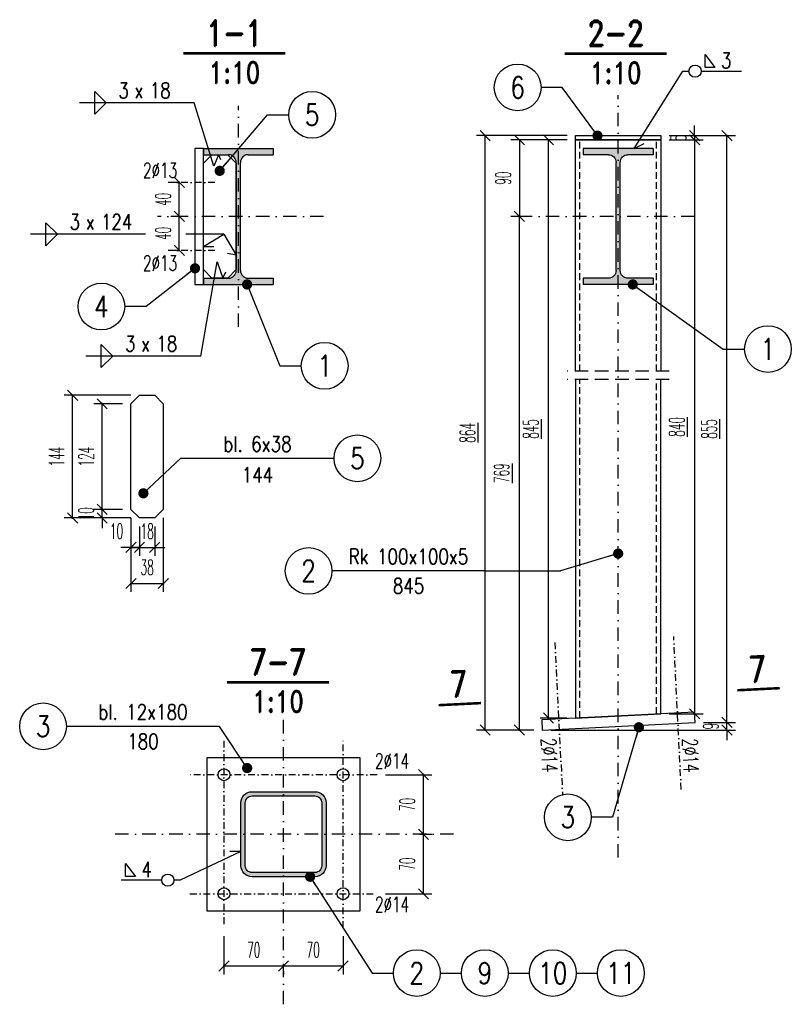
# Model space of a CAD drawing. Header units: millimetres. Extents: x -228255 to 14536, y -140109 to 119945.
# Tile 55 of 123: x -183271 to -182364, y 62804 to 63962. Entities that reach past the tile are written whole.
import ezdxf
from ezdxf.enums import TextEntityAlignment as Align

# ---------------------------------------------------------------- set-up
doc = ezdxf.new("R2010")
doc.units = ezdxf.units.MM
doc.header["$LTSCALE"] = 2.5
for name, pattern in [('DASHDOT', [25.4, 12.7, -6.35, 0, -6.35]), ('DASHDOT2', [12.7, 6.35, -3.175, 0, -3.175]), ('DASHED', [19.05, 12.7, -6.35]), ('DASHED2', [9.525, 6.35, -3.175])]:
    doc.linetypes.add(name, pattern=pattern)
for name, color, linetype in [('Gruba', 6, 'Continuous'), ('Opisy_stal', 7, 'Continuous'), ('Osie', 134, 'DASHDOT'), ('Osie_laczniki', 157, 'DASHDOT2'), ('Przerywana', 5, 'DASHED'), ('stal', 4, 'Continuous'), ('Stal_nw', 181, 'DASHED2'), ('Stal_przekroj', 1, 'Continuous'), ('Tekst', 31, 'Continuous'), ('Wymiary', 86, 'Continuous')]:
    doc.layers.add(name, color=color, linetype=linetype)
doc.styles.get("Standard").update_dxf_attribs({"font": 'romans.shx', "width": 0.65})
doc.styles.add('style1', font='romand.shx', dxfattribs={"width": 0.8})
doc.styles.add('style3', font='romans.shx', dxfattribs={"width": 0.5})
doc.dimstyles.new('Skala_10', dxfattribs={"dimtxt": 18, "dimasz": 12, "dimexe": 10, "dimexo": 10, "dimgap": 10, "dimtad": 1, "dimdec": 0, "dimdsep": 46, "dimtxsty": 'style3', "dimblk": 'OBLIQUE', "dimcen": 0, "dimdle": 1, "dimclrd": 256, "dimclre": 256, "dimclrt": 31, "dimadec": 1, "dimazin": 0, "dimtfac": 1, "dimtdec": 0, "dimtix": 1, "dimtmove": 2, "dimatfit": 0, "dimldrblk": 'DOT', "dimfxl": 1, "dimtolj": 1, "dimtzin": 0, "dimlwd": -1, "dimlwe": -1, "dimarcsym": 0})
doc.dimstyles.new('Skala_10$7', dxfattribs={"dimscale": 0, "dimtxt": 18, "dimasz": 12, "dimexe": 10, "dimexo": 15, "dimgap": 5, "dimtad": 1, "dimdec": 0, "dimrnd": 0.5, "dimzin": 9, "dimdsep": 46, "dimtxsty": 'Standard', "dimblk1": 'OBLIQUE', "dimblk2": 'OBLIQUE', "dimsah": 1, "dimcen": 10, "dimdle": 10, "dimclrt": 31, "dimadec": 0, "dimazin": 0, "dimtfac": 1, "dimtdec": 0, "dimtmove": 2, "dimatfit": 3, "dimldrblk": 'DOT', "dimfxl": 1, "dimtolj": 1, "dimtzin": 9, "dimarcsym": 0})

# ---------------------------------------------------------------- blocks, each defined once
blk = doc.blocks.new('I160PE')
for p, q in [((-41, 160), (41, 160)), ((-41, 160), (-41, 152.6)), ((-41, 152.6), (-11.5, 152.6)), ((11.5, 152.6), (41, 152.6)), ((41, 160), (41, 152.6)), ((-2.5, 16.4), (-2.5, 143.6)), ((2.5, 16.4), (2.5, 143.6)), ((-41, 7.4), (-11.5, 7.4)), ((-41, 7.4), (-41, 0)), ((-41, 0), (41, 0)), ((11.5, 7.4), (41, 7.4)), ((41, 7.4), (41, 0))]:
    blk.add_line(p, q)
for centre, start, end in [((-11.5, 143.6), 0, 90), ((11.5, 143.6), 90, 180), ((-11.5, 16.4), 270, 0), ((11.5, 16.4), 180, 270)]:
    blk.add_arc(centre, 9, start, end)
blk = doc.blocks.new('Pach_obwod_prawa')
at = {"color": 7}
for p, q in [((26.2368, 4.32), (26.2368, 19.44)), ((26.2368, 19.44), (37.7568, 4.32)), ((0, 0), (7.2, 0)), ((21.6, 0), (69.12, 0)), ((37.7568, 4.32), (26.2368, 4.32))]:
    blk.add_line(p, q, dxfattribs=at)
blk.add_circle((14.4, 0), 7.2, dxfattribs=at)
at = {"color": 31, "width": 0.8}
blk.add_attdef('A', (44.9568, 3.6), '', height=18, dxfattribs=at)
blk = doc.blocks.new('_Oblique')
at = {"color": 0, "linetype": 'ByBlock', "lineweight": -2}
blk.add_line((-0.5, -0.5), (0.5, 0.5), dxfattribs=at)
blk = doc.blocks.new('Elem_lewy')
at = {"color": 7}
blk.add_line((0, 0), (-25, 0), dxfattribs=at)
blk.add_circle((-52.5, 0), 27.5, dxfattribs=at)
at = {"color": 31, "width": 0.8}
blk.add_attdef('22', text='', height=25, dxfattribs=at).set_placement((-52.5, 0), align=Align.MIDDLE)
blk = doc.blocks.new('Elem_prawy')
at = {"color": 7}
blk.add_line((0, 0), (25, 0), dxfattribs=at)
blk.add_circle((52.5, 0), 27.5, dxfattribs=at)
at = {"color": 31, "width": 0.8}
blk.add_attdef('22', text='', height=25, dxfattribs=at).set_placement((52.5, 0), align=Align.MIDDLE)
blk = doc.blocks.new('*D934')
at = {"layer": 'Defpoints', "color": 0, "ltscale": 0.5, "transparency": 16777216}
for p in [(-182476.7, 63135.4), (-182439.2, 63135.4), (-182656.5, 63126.4)]:
    blk.add_point(p, dxfattribs=at)
at = {"layer": 'Wymiary', "ltscale": 0.5, "transparency": 16777216}
for p, q in [((-182439.2, 63135.4), (-182439.2, 63147.4)), ((-182466.7, 63135.4), (-182429.2, 63135.4)), ((-182439.2, 63126.4), (-182439.2, 63135.4)), ((-182646.5, 63126.4), (-182429.2, 63126.4)), ((-182439.2, 63126.4), (-182439.2, 63114.4))]:
    blk.add_line(p, q, dxfattribs=at)
at = {"layer": 'Wymiary', "ltscale": 0.5, "transparency": 16777216, "xscale": 12, "yscale": 12, "zscale": 12}
for p, rotation in [((-182439.2, 63135.4), 270), ((-182439.2, 63126.4), 90)]:
    blk.add_blockref('_Oblique', p, dxfattribs=dict(at, rotation=rotation))
at = {"layer": 'Wymiary', "color": 31, "ltscale": 0.5, "transparency": 16777216, "insert": (-182458.2, 63130.9), "char_height": 18, "attachment_point": 5, "rotation": 90, "style": 'style3'}
blk.add_mtext('\\A1;9', dxfattribs=at)
blk = doc.blocks.new('_Dot')
at = {"color": 0, "linetype": 'ByBlock', "lineweight": -2}
blk.add_line((-0.5, 0), (-1, 0), dxfattribs=at)
at = {"color": 0, "linetype": 'ByBlock', "const_width": 0.5}
blk.add_lwpolyline([(-0.25, 0, 1), (0.25, 0, 1)], format="xyb", close=True, dxfattribs=at)
blk = doc.blocks.new('*D935')
at = {"layer": 'Defpoints', "color": 0, "ltscale": 0.5, "transparency": 16777216}
for p in [(-182517.2, 63825.4), (-182439.2, 63825.4), (-182476.7, 63135.4)]:
    blk.add_point(p, dxfattribs=at)
at = {"layer": 'Wymiary', "ltscale": 0.5, "transparency": 16777216}
for p, q in [((-182507.2, 63825.4), (-182429.2, 63825.4)), ((-182439.2, 63134.4), (-182439.2, 63826.4)), ((-182466.7, 63135.4), (-182429.2, 63135.4))]:
    blk.add_line(p, q, dxfattribs=at)
at = {"layer": 'Wymiary', "ltscale": 0.5, "transparency": 16777216, "xscale": 12, "yscale": 12, "zscale": 12}
for p, rotation in [((-182439.2, 63825.4), 90), ((-182439.2, 63135.4), 270)]:
    blk.add_blockref('_Oblique', p, dxfattribs=dict(at, rotation=rotation))
at = {"layer": 'Wymiary', "color": 31, "ltscale": 0.5, "transparency": 16777216, "insert": (-182460, 63480.4), "char_height": 18, "attachment_point": 5, "rotation": 90, "style": 'style3'}
blk.add_mtext('\\A1;\\L855', dxfattribs=at)
blk = doc.blocks.new('*D936')
at = {"layer": 'Defpoints', "color": 0, "ltscale": 0.5, "transparency": 16777216}
for p in [(-182517.2, 63820.4), (-182517.2, 63145.4), (-182477.3, 63145.4)]:
    blk.add_point(p, dxfattribs=at)
at = {"layer": 'Wymiary', "ltscale": 0.5, "transparency": 16777216}
for p, q in [((-182507.2, 63820.4), (-182467.3, 63820.4)), ((-182477.3, 63821.4), (-182477.3, 63144.4)), ((-182507.2, 63145.4), (-182467.3, 63145.4))]:
    blk.add_line(p, q, dxfattribs=at)
at = {"layer": 'Wymiary', "ltscale": 0.5, "transparency": 16777216, "xscale": 12, "yscale": 12, "zscale": 12}
for p, rotation in [((-182477.3, 63820.4), 90), ((-182477.3, 63145.4), 270)]:
    blk.add_blockref('_Oblique', p, dxfattribs=dict(at, rotation=rotation))
at = {"layer": 'Wymiary', "color": 31, "ltscale": 0.5, "transparency": 16777216, "insert": (-182498.1, 63482.9), "char_height": 18, "attachment_point": 5, "rotation": 90, "style": 'style3'}
blk.add_mtext('\\A1;\\L840', dxfattribs=at)
blk = doc.blocks.new('*D937')
at = {"layer": 'Defpoints', "color": 0, "ltscale": 0.5, "transparency": 16777216}
for p in [(-182517.2, 63825.4), (-182517.2, 63820.4), (-182477.3, 63820.4)]:
    blk.add_point(p, dxfattribs=at)
at = {"layer": 'Wymiary', "ltscale": 0.5, "transparency": 16777216}
for p, q in [((-182477.3, 63825.4), (-182477.3, 63837.4)), ((-182507.2, 63825.4), (-182467.3, 63825.4)), ((-182477.3, 63825.4), (-182477.3, 63820.4)), ((-182507.2, 63820.4), (-182467.3, 63820.4)), ((-182477.3, 63820.4), (-182477.3, 63808.4))]:
    blk.add_line(p, q, dxfattribs=at)
at = {"layer": 'Wymiary', "ltscale": 0.5, "transparency": 16777216, "xscale": 12, "yscale": 12, "zscale": 12}
for p, rotation in [((-182477.3, 63825.4), 270), ((-182477.3, 63820.4), 90)]:
    blk.add_blockref('_Oblique', p, dxfattribs=dict(at, rotation=rotation))
at = {"layer": 'Wymiary', "color": 31, "ltscale": 0.5, "transparency": 16777216, "insert": (-182496.3, 63822.9), "char_height": 18, "attachment_point": 5, "rotation": 90, "style": 'style3'}
blk.add_mtext('\\A1;5', dxfattribs=at)
blk = doc.blocks.new('*D938')
at = {"layer": 'Defpoints', "color": 0, "ltscale": 0.5, "transparency": 16777216}
for p in [(-182810.4, 63003.8), (-182796.2, 63003.8), (-182850.8, 62933.8)]:
    blk.add_point(p, dxfattribs=at)
at = {"layer": 'Wymiary', "ltscale": 0.5, "transparency": 16777216}
for p, q in [((-182800.4, 63003.8), (-182786.2, 63003.8)), ((-182796.2, 62932.8), (-182796.2, 63004.8)), ((-182840.8, 62933.8), (-182786.2, 62933.8))]:
    blk.add_line(p, q, dxfattribs=at)
at = {"layer": 'Wymiary', "ltscale": 0.5, "transparency": 16777216, "xscale": 12, "yscale": 12, "zscale": 12}
for p, rotation in [((-182796.2, 63003.8), 90), ((-182796.2, 62933.8), 270)]:
    blk.add_blockref('_Oblique', p, dxfattribs=dict(at, rotation=rotation))
at = {"layer": 'Wymiary', "color": 31, "ltscale": 0.5, "transparency": 16777216, "insert": (-182815.2, 62968.8), "char_height": 18, "attachment_point": 5, "rotation": 90, "style": 'style3'}
blk.add_mtext('\\A1;70', dxfattribs=at)
blk = doc.blocks.new('*D939')
at = {"layer": 'Defpoints', "color": 0, "ltscale": 0.5, "transparency": 16777216}
for p in [(-182850.8, 63073.8), (-182796.2, 63073.8), (-182810.4, 63003.8)]:
    blk.add_point(p, dxfattribs=at)
at = {"layer": 'Wymiary', "ltscale": 0.5, "transparency": 16777216}
for p, q in [((-182840.8, 63073.8), (-182786.2, 63073.8)), ((-182796.2, 63002.8), (-182796.2, 63074.8)), ((-182800.4, 63003.8), (-182786.2, 63003.8))]:
    blk.add_line(p, q, dxfattribs=at)
at = {"layer": 'Wymiary', "ltscale": 0.5, "transparency": 16777216, "xscale": 12, "yscale": 12, "zscale": 12}
for p, rotation in [((-182796.2, 63073.8), 90), ((-182796.2, 63003.8), 270)]:
    blk.add_blockref('_Oblique', p, dxfattribs=dict(at, rotation=rotation))
at = {"layer": 'Wymiary', "color": 31, "ltscale": 0.5, "transparency": 16777216, "insert": (-182815.2, 63038.8), "char_height": 18, "attachment_point": 5, "rotation": 90, "style": 'style3'}
blk.add_mtext('\\A1;70', dxfattribs=at)
blk = doc.blocks.new('*D940')
at = {"layer": 'Defpoints', "color": 0, "ltscale": 0.5, "transparency": 16777216}
for p in [(-183030.8, 62893.8), (-182960.8, 62852.7), (-182960.8, 62848.9)]:
    blk.add_point(p, dxfattribs=at)
at = {"layer": 'Wymiary', "ltscale": 0.5, "transparency": 16777216}
for p, q in [((-183030.8, 62883.8), (-183030.8, 62838.9)), ((-183031.8, 62848.9), (-182959.8, 62848.9)), ((-182960.8, 62842.7), (-182960.8, 62838.9))]:
    blk.add_line(p, q, dxfattribs=at)
at = {"layer": 'Wymiary', "ltscale": 0.5, "transparency": 16777216, "xscale": 12, "yscale": 12, "zscale": 12, "rotation": 180}
blk.add_blockref('_Oblique', (-183030.8, 62848.9), dxfattribs=at)
at = {"layer": 'Wymiary', "ltscale": 0.5, "transparency": 16777216, "xscale": 12, "yscale": 12, "zscale": 12}
blk.add_blockref('_Oblique', (-182960.8, 62848.9), dxfattribs=at)
at = {"layer": 'Wymiary', "color": 31, "ltscale": 0.5, "transparency": 16777216, "insert": (-182995.8, 62867.9), "char_height": 18, "attachment_point": 5, "style": 'style3'}
blk.add_mtext('\\A1;70', dxfattribs=at)
blk = doc.blocks.new('*D941')
at = {"layer": 'Defpoints', "color": 0, "ltscale": 0.5, "transparency": 16777216}
for p in [(-182890.8, 62893.8), (-182960.8, 62852.7), (-182890.8, 62848.9)]:
    blk.add_point(p, dxfattribs=at)
at = {"layer": 'Wymiary', "ltscale": 0.5, "transparency": 16777216}
for p, q in [((-182890.8, 62883.8), (-182890.8, 62838.9)), ((-182961.8, 62848.9), (-182889.8, 62848.9)), ((-182960.8, 62842.7), (-182960.8, 62838.9))]:
    blk.add_line(p, q, dxfattribs=at)
at = {"layer": 'Wymiary', "ltscale": 0.5, "transparency": 16777216, "xscale": 12, "yscale": 12, "zscale": 12, "rotation": 180}
blk.add_blockref('_Oblique', (-182960.8, 62848.9), dxfattribs=at)
at = {"layer": 'Wymiary', "ltscale": 0.5, "transparency": 16777216, "xscale": 12, "yscale": 12, "zscale": 12}
blk.add_blockref('_Oblique', (-182890.8, 62848.9), dxfattribs=at)
at = {"layer": 'Wymiary', "color": 31, "ltscale": 0.5, "transparency": 16777216, "insert": (-182925.8, 62867.9), "char_height": 18, "attachment_point": 5, "style": 'style3'}
blk.add_mtext('\\A1;70', dxfattribs=at)
blk = doc.blocks.new('Zk100x100x5')
for points in [[(-50, -37), (-50, 37, -0.414214), (-37, 50), (37, 50, -0.414214), (50, 37), (50, -37, -0.414214), (37, -50), (-37, -50, -0.414214), (-50, -37, 0)], [(-45, -37), (-45, 37, -0.414214), (-37, 45), (37, 45, -0.414214), (45, 37), (45, -37, -0.414214), (37, -45), (-37, -45, -0.414214), (-45, -37, -1)]]:
    blk.add_lwpolyline(points, format="xyb")
blk = doc.blocks.new('Pach_obwod_lewa')
at = {"color": 7}
for p, q in [((-64.08, 19.44), (-52.56, 4.32)), ((-64.08, 4.32), (-64.08, 19.44)), ((-21.6, 0), (-69.12, 0)), ((-52.56, 4.32), (-64.08, 4.32)), ((0, 0), (-7.2, 0))]:
    blk.add_line(p, q, dxfattribs=at)
blk.add_circle((-14.4, 0), 7.2, dxfattribs=at)
at = {"color": 31, "width": 0.8}
blk.add_attdef('A', (-45.36, 3.6), '', height=18, dxfattribs=at)
blk = doc.blocks.new('Op_el_lewy')
at = {"color": 7}
blk.add_line((0, 0), (-180, 0), dxfattribs=at)
blk.add_circle((-207.5, 0), 27.5, dxfattribs=at)
at = {"color": 31, "width": 0.8}
for tag, p in [('ZK_120X120X5', (-90, 7.875)), ('1000', (-90, -26.649))]:
    blk.add_attdef(tag, text='', height=18, dxfattribs=at).set_placement(p, align=Align.CENTER)
blk.add_attdef('22', text='', height=25, dxfattribs=at).set_placement((-207.5, 0), align=Align.MIDDLE)
blk = doc.blocks.new('Pach_obustr_lewa')
at = {"color": 7}
for p, q in [((-117, -13.5), (-117, 13.5)), ((-117, 13.5), (-103.5, 0)), ((0, 0), (-135, 0)), ((-117, -13.5), (-103.5, 0))]:
    blk.add_line(p, q, dxfattribs=at)
at = {"color": 31, "width": 0.8}
blk.add_text('x', height=18, dxfattribs=at).set_placement((-70, 5.6))
blk.add_attdef('AA', text='', height=18, dxfattribs=at).set_placement((-76.8, 5.6), align=Align.RIGHT)
blk.add_attdef('LLLL', (-52.3, 5.6), '', height=18, dxfattribs=at)
blk = doc.blocks.new('Op_el_prawy')
at = {"color": 7}
blk.add_line((0, 0), (180, 0), dxfattribs=at)
blk.add_circle((207.5, 0), 27.5, dxfattribs=at)
at = {"color": 31, "width": 0.8}
for tag, p in [('ZK_120X120X5', (90, 7.803)), ('1000', (90, -28.62))]:
    blk.add_attdef(tag, text='', height=18, dxfattribs=at).set_placement(p, align=Align.CENTER)
blk.add_attdef('22', text='', height=25, dxfattribs=at).set_placement((207.5, 0), align=Align.MIDDLE)
blk = doc.blocks.new('*D952')
at = {"layer": 'Defpoints', "color": 0, "ltscale": 0.5, "transparency": 16777216}
for p in [(-183140.2, 63385.8), (-183130.2, 63375.8), (-183130.2, 63341.2)]:
    blk.add_point(p, dxfattribs=at)
at = {"layer": 'Wymiary', "ltscale": 0.5, "transparency": 16777216}
for p, q in [((-183140.2, 63375.8), (-183140.2, 63331.2)), ((-183130.2, 63365.8), (-183130.2, 63331.2)), ((-183140.2, 63341.2), (-183152.2, 63341.2)), ((-183140.2, 63341.2), (-183130.2, 63341.2)), ((-183130.2, 63341.2), (-183118.2, 63341.2))]:
    blk.add_line(p, q, dxfattribs=at)
at = {"layer": 'Wymiary', "ltscale": 0.5, "transparency": 16777216, "xscale": 12, "yscale": 12, "zscale": 12}
blk.add_blockref('_Oblique', (-183140.2, 63341.2), dxfattribs=at)
at = {"layer": 'Wymiary', "ltscale": 0.5, "transparency": 16777216, "xscale": 12, "yscale": 12, "zscale": 12, "rotation": 180}
blk.add_blockref('_Oblique', (-183130.2, 63341.2), dxfattribs=at)
at = {"layer": 'Wymiary', "color": 31, "ltscale": 0.5, "transparency": 16777216, "insert": (-183157.1, 63360.2), "char_height": 18, "attachment_point": 5, "style": 'style3'}
blk.add_mtext('\\A1;10', dxfattribs=at)
blk = doc.blocks.new('*D953')
at = {"layer": 'Defpoints', "color": 0, "ltscale": 0.5, "transparency": 16777216}
for p in [(-183130.2, 63375.8), (-183112.2, 63375.8), (-183112.2, 63341.2)]:
    blk.add_point(p, dxfattribs=at)
at = {"layer": 'Wymiary', "ltscale": 0.5, "transparency": 16777216}
for p, q in [((-183130.2, 63365.8), (-183130.2, 63331.2)), ((-183112.2, 63365.8), (-183112.2, 63331.2)), ((-183130.2, 63341.2), (-183142.2, 63341.2)), ((-183130.2, 63341.2), (-183112.2, 63341.2)), ((-183112.2, 63341.2), (-183100.2, 63341.2))]:
    blk.add_line(p, q, dxfattribs=at)
at = {"layer": 'Wymiary', "ltscale": 0.5, "transparency": 16777216, "xscale": 12, "yscale": 12, "zscale": 12}
blk.add_blockref('_Oblique', (-183130.2, 63341.2), dxfattribs=at)
at = {"layer": 'Wymiary', "ltscale": 0.5, "transparency": 16777216, "xscale": 12, "yscale": 12, "zscale": 12, "rotation": 180}
blk.add_blockref('_Oblique', (-183112.2, 63341.2), dxfattribs=at)
at = {"layer": 'Wymiary', "color": 31, "ltscale": 0.5, "transparency": 16777216, "insert": (-183121.2, 63360.2), "char_height": 18, "attachment_point": 5, "style": 'style3'}
blk.add_mtext('\\A1;18', dxfattribs=at)
blk = doc.blocks.new('*D954')
at = {"layer": 'Defpoints', "color": 0, "ltscale": 0.5, "transparency": 16777216}
for p in [(-183140.2, 63385.8), (-183102.2, 63385.8), (-183102.2, 63298.7)]:
    blk.add_point(p, dxfattribs=at)
at = {"layer": 'Wymiary', "ltscale": 0.5, "transparency": 16777216}
for p, q in [((-183140.2, 63375.8), (-183140.2, 63288.7)), ((-183102.2, 63375.8), (-183102.2, 63288.7)), ((-183141.2, 63298.7), (-183101.2, 63298.7))]:
    blk.add_line(p, q, dxfattribs=at)
at = {"layer": 'Wymiary', "ltscale": 0.5, "transparency": 16777216, "xscale": 12, "yscale": 12, "zscale": 12, "rotation": 180}
blk.add_blockref('_Oblique', (-183140.2, 63298.7), dxfattribs=at)
at = {"layer": 'Wymiary', "ltscale": 0.5, "transparency": 16777216, "xscale": 12, "yscale": 12, "zscale": 12}
blk.add_blockref('_Oblique', (-183102.2, 63298.7), dxfattribs=at)
at = {"layer": 'Wymiary', "color": 31, "ltscale": 0.5, "transparency": 16777216, "insert": (-183121.2, 63317.7), "char_height": 18, "attachment_point": 5, "style": 'style3'}
blk.add_mtext('\\A1;38', dxfattribs=at)
blk = doc.blocks.new('*D955')
at = {"layer": 'Defpoints', "color": 0, "ltscale": 0.5, "transparency": 16777216}
for p in [(-183174, 63385.8), (-183140.2, 63385.8), (-183130.2, 63375.8)]:
    blk.add_point(p, dxfattribs=at)
at = {"layer": 'Wymiary', "ltscale": 0.5, "transparency": 16777216}
for p, q in [((-183174, 63385.8), (-183174, 63397.8)), ((-183150.2, 63385.8), (-183184, 63385.8)), ((-183174, 63375.8), (-183174, 63385.8)), ((-183140.2, 63375.8), (-183184, 63375.8)), ((-183174, 63375.8), (-183174, 63363.8))]:
    blk.add_line(p, q, dxfattribs=at)
at = {"layer": 'Wymiary', "ltscale": 0.5, "transparency": 16777216, "xscale": 12, "yscale": 12, "zscale": 12}
for p, rotation in [((-183174, 63385.8), 270), ((-183174, 63375.8), 90)]:
    blk.add_blockref('_Oblique', p, dxfattribs=dict(at, rotation=rotation))
at = {"layer": 'Wymiary', "color": 31, "ltscale": 0.5, "transparency": 16777216, "insert": (-183193, 63380.8), "char_height": 18, "attachment_point": 5, "rotation": 90, "style": 'style3'}
blk.add_mtext('\\A1;10', dxfattribs=at)
blk = doc.blocks.new('*D956')
at = {"layer": 'Defpoints', "color": 0, "ltscale": 0.5, "transparency": 16777216}
for p in [(-183174, 63510), (-183140.2, 63510), (-183140.2, 63385.8)]:
    blk.add_point(p, dxfattribs=at)
at = {"layer": 'Wymiary', "ltscale": 0.5, "transparency": 16777216}
for p, q in [((-183150.2, 63510), (-183184, 63510)), ((-183174, 63384.8), (-183174, 63511)), ((-183150.2, 63385.8), (-183184, 63385.8))]:
    blk.add_line(p, q, dxfattribs=at)
at = {"layer": 'Wymiary', "ltscale": 0.5, "transparency": 16777216, "xscale": 12, "yscale": 12, "zscale": 12}
for p, rotation in [((-183174, 63510), 90), ((-183174, 63385.8), 270)]:
    blk.add_blockref('_Oblique', p, dxfattribs=dict(at, rotation=rotation))
at = {"layer": 'Wymiary', "color": 31, "ltscale": 0.5, "transparency": 16777216, "insert": (-183193, 63447.9), "char_height": 18, "attachment_point": 5, "rotation": 90, "style": 'style3'}
blk.add_mtext('\\A1;124', dxfattribs=at)
blk = doc.blocks.new('*D957')
at = {"layer": 'Defpoints', "color": 0, "ltscale": 0.5, "transparency": 16777216}
for p in [(-183208.8, 63520), (-183130.2, 63520), (-183130.2, 63375.8)]:
    blk.add_point(p, dxfattribs=at)
at = {"layer": 'Wymiary', "ltscale": 0.5, "transparency": 16777216}
for p, q in [((-183140.2, 63520), (-183218.8, 63520)), ((-183208.8, 63374.8), (-183208.8, 63521)), ((-183140.2, 63375.8), (-183218.8, 63375.8))]:
    blk.add_line(p, q, dxfattribs=at)
at = {"layer": 'Wymiary', "ltscale": 0.5, "transparency": 16777216, "xscale": 12, "yscale": 12, "zscale": 12}
for p, rotation in [((-183208.8, 63520), 90), ((-183208.8, 63375.8), 270)]:
    blk.add_blockref('_Oblique', p, dxfattribs=dict(at, rotation=rotation))
at = {"layer": 'Wymiary', "color": 31, "ltscale": 0.5, "transparency": 16777216, "insert": (-183227.8, 63447.9), "char_height": 18, "attachment_point": 5, "rotation": 90, "style": 'style3'}
blk.add_mtext('\\A1;144', dxfattribs=at)
blk = doc.blocks.new('*D996')
at = {"layer": 'Defpoints', "color": 0, "ltscale": 0.5, "transparency": 16777216}
for p in [(-183083.4, 63730.4), (-183075, 63730.4), (-183075, 63690.4)]:
    blk.add_point(p, dxfattribs=at)
at = {"layer": 'Wymiary', "ltscale": 0.5, "transparency": 16777216}
for p, q in [((-183085, 63730.4), (-183093.4, 63730.4)), ((-183083.4, 63689.4), (-183083.4, 63731.4)), ((-183085, 63690.4), (-183093.4, 63690.4))]:
    blk.add_line(p, q, dxfattribs=at)
at = {"layer": 'Wymiary', "ltscale": 0.5, "transparency": 16777216, "xscale": 12, "yscale": 12, "zscale": 12}
for p, rotation in [((-183083.4, 63730.4), 90), ((-183083.4, 63690.4), 270)]:
    blk.add_blockref('_Oblique', p, dxfattribs=dict(at, rotation=rotation))
at = {"layer": 'Wymiary', "color": 31, "ltscale": 0.5, "transparency": 16777216, "insert": (-183102.4, 63710.4), "char_height": 18, "attachment_point": 5, "rotation": 90, "style": 'style3'}
blk.add_mtext('\\A1;40', dxfattribs=at)
blk = doc.blocks.new('*D997')
at = {"layer": 'Defpoints', "color": 0, "ltscale": 0.5, "transparency": 16777216}
for p in [(-183083.4, 63770.4), (-183074.2, 63770.4), (-183075, 63730.4)]:
    blk.add_point(p, dxfattribs=at)
at = {"layer": 'Wymiary', "ltscale": 0.5, "transparency": 16777216}
for p, q in [((-183084.2, 63770.4), (-183093.4, 63770.4)), ((-183083.4, 63729.4), (-183083.4, 63771.4)), ((-183085, 63730.4), (-183093.4, 63730.4))]:
    blk.add_line(p, q, dxfattribs=at)
at = {"layer": 'Wymiary', "ltscale": 0.5, "transparency": 16777216, "xscale": 12, "yscale": 12, "zscale": 12}
for p, rotation in [((-183083.4, 63770.4), 90), ((-183083.4, 63730.4), 270)]:
    blk.add_blockref('_Oblique', p, dxfattribs=dict(at, rotation=rotation))
at = {"layer": 'Wymiary', "color": 31, "ltscale": 0.5, "transparency": 16777216, "insert": (-183102.4, 63750.4), "char_height": 18, "attachment_point": 5, "rotation": 90, "style": 'style3'}
blk.add_mtext('\\A1;40', dxfattribs=at)
blk = doc.blocks.new('*D1119')
at = {"layer": 'Defpoints', "color": 0, "ltscale": 0.5, "transparency": 16777216}
for p in [(-182649.1, 63820.4), (-182617.2, 63820.4), (-182617.2, 63140.4)]:
    blk.add_point(p, dxfattribs=at)
at = {"layer": 'Wymiary', "ltscale": 0.5, "transparency": 16777216}
for p, q in [((-182627.2, 63820.4), (-182659.1, 63820.4)), ((-182649.1, 63139.4), (-182649.1, 63821.4)), ((-182627.2, 63140.4), (-182659.1, 63140.4))]:
    blk.add_line(p, q, dxfattribs=at)
at = {"layer": 'Wymiary', "ltscale": 0.5, "transparency": 16777216, "xscale": 12, "yscale": 12, "zscale": 12}
for p, rotation in [((-182649.1, 63820.4), 90), ((-182649.1, 63140.4), 270)]:
    blk.add_blockref('_Oblique', p, dxfattribs=dict(at, rotation=rotation))
at = {"layer": 'Wymiary', "color": 31, "ltscale": 0.5, "transparency": 16777216, "insert": (-182669.9, 63480.4), "char_height": 18, "attachment_point": 5, "rotation": 90, "style": 'style3'}
blk.add_mtext('\\A1;\\L845', dxfattribs=at)
blk = doc.blocks.new('*D1120')
at = {"layer": 'Defpoints', "color": 0, "ltscale": 0.5, "transparency": 16777216}
for p in [(-182723.6, 63825.4), (-182617.2, 63825.4), (-182656.5, 63126.4)]:
    blk.add_point(p, dxfattribs=at)
at = {"layer": 'Wymiary', "ltscale": 0.5, "transparency": 16777216}
for p, q in [((-182627.2, 63825.4), (-182733.6, 63825.4)), ((-182723.6, 63125.4), (-182723.6, 63826.4)), ((-182666.5, 63126.4), (-182733.6, 63126.4))]:
    blk.add_line(p, q, dxfattribs=at)
at = {"layer": 'Wymiary', "ltscale": 0.5, "transparency": 16777216, "xscale": 12, "yscale": 12, "zscale": 12}
for p, rotation in [((-182723.6, 63825.4), 90), ((-182723.6, 63126.4), 270)]:
    blk.add_blockref('_Oblique', p, dxfattribs=dict(at, rotation=rotation))
at = {"layer": 'Wymiary', "color": 31, "ltscale": 0.5, "transparency": 16777216, "insert": (-182744.4, 63475.9), "char_height": 18, "attachment_point": 5, "rotation": 90, "style": 'style3'}
blk.add_mtext('\\A1;\\L864', dxfattribs=at)
blk = doc.blocks.new('*D1121')
at = {"layer": 'Defpoints', "color": 0, "ltscale": 0.5, "transparency": 16777216}
for p in [(-182683.4, 63730.4), (-182669.9, 63730.4), (-182656.5, 63126.4)]:
    blk.add_point(p, dxfattribs=at)
at = {"layer": 'Wymiary', "ltscale": 0.5, "transparency": 16777216}
for p, q in [((-182679.9, 63730.4), (-182693.4, 63730.4)), ((-182683.4, 63125.4), (-182683.4, 63731.4)), ((-182666.5, 63126.4), (-182693.4, 63126.4))]:
    blk.add_line(p, q, dxfattribs=at)
at = {"layer": 'Wymiary', "ltscale": 0.5, "transparency": 16777216, "xscale": 12, "yscale": 12, "zscale": 12}
for p, rotation in [((-182683.4, 63730.4), 90), ((-182683.4, 63126.4), 270)]:
    blk.add_blockref('_Oblique', p, dxfattribs=dict(at, rotation=rotation))
at = {"layer": 'Wymiary', "color": 31, "ltscale": 0.5, "transparency": 16777216, "insert": (-182704.2, 63428.4), "char_height": 18, "attachment_point": 5, "rotation": 90, "style": 'style3'}
blk.add_mtext('\\A1;\\L769', dxfattribs=at)
blk = doc.blocks.new('*D1122')
at = {"layer": 'Defpoints', "color": 0, "ltscale": 0.5, "transparency": 16777216}
for p in [(-182617.2, 63820.4), (-182683.4, 63730.4), (-182669.9, 63730.4)]:
    blk.add_point(p, dxfattribs=at)
at = {"layer": 'Wymiary', "ltscale": 0.5, "transparency": 16777216}
for p, q in [((-182627.2, 63820.4), (-182693.4, 63820.4)), ((-182683.4, 63821.4), (-182683.4, 63729.4)), ((-182679.9, 63730.4), (-182693.4, 63730.4))]:
    blk.add_line(p, q, dxfattribs=at)
at = {"layer": 'Wymiary', "ltscale": 0.5, "transparency": 16777216, "xscale": 12, "yscale": 12, "zscale": 12}
for p, rotation in [((-182683.4, 63820.4), 90), ((-182683.4, 63730.4), 270)]:
    blk.add_blockref('_Oblique', p, dxfattribs=dict(at, rotation=rotation))
at = {"layer": 'Wymiary', "color": 31, "ltscale": 0.5, "transparency": 16777216, "insert": (-182702.4, 63775.4), "char_height": 18, "attachment_point": 5, "rotation": 90, "style": 'style3'}
blk.add_mtext('\\A1;90', dxfattribs=at)

msp = doc.modelspace()

# ---------------------------------------------------------------- hatches: boundary and pattern name
at = {"layer": 'Stal_przekroj', "ltscale": 0.5}
h = msp.add_hatch(color=256, dxfattribs=at)
h.dxf.hatch_style = 1
h.paths.add_polyline_path([(-182972.88, 63657.77), (-183002.38, 63657.77, -0.4142136), (-183011.38, 63666.77), (-183011.38, 63793.97, -0.4142136), (-183002.38, 63802.97), (-182972.88, 63802.97), (-182972.88, 63810.37), (-183054.88, 63810.37), (-183054.88, 63802.97), (-183025.38, 63802.97, -0.4142136), (-183016.38, 63793.97), (-183016.38, 63666.77, -0.4142136), (-183025.38, 63657.77), (-183054.88, 63657.77), (-183054.88, 63650.37), (-182972.88, 63650.37)])
h = msp.add_hatch(color=256, dxfattribs=at)
h.dxf.hatch_style = 1
h.paths.add_polyline_path([(-182526.17, 63657.77), (-182555.67, 63657.77, -0.4142136), (-182564.67, 63666.77), (-182564.67, 63793.97, -0.4142136), (-182555.67, 63802.97), (-182526.17, 63802.97), (-182526.17, 63810.37), (-182608.17, 63810.37), (-182608.17, 63802.97), (-182578.67, 63802.97, -0.4142136), (-182569.67, 63793.97), (-182569.67, 63666.77, -0.4142136), (-182578.67, 63657.77), (-182608.17, 63657.77), (-182608.17, 63650.37), (-182526.17, 63650.37)])
h = msp.add_hatch(color=256, dxfattribs=at)
h.dxf.hatch_style = 1
h.paths.add_polyline_path([(-182923.78, 63053.82), (-182997.78, 63053.82, 0.4142136), (-183010.78, 63040.82), (-183010.78, 62966.82, 0.4142136), (-182997.78, 62953.82), (-182923.78, 62953.82, 0.4142136), (-182910.78, 62966.82), (-182910.78, 63040.82, 0.4142136)])
h.paths.add_polyline_path([(-182923.78, 63048.82, -0.4142136), (-182915.78, 63040.82), (-182915.78, 62966.82, -0.4142136), (-182923.78, 62958.82), (-182997.78, 62958.82, -0.4142136), (-183005.78, 62966.82), (-183005.78, 63040.82, -0.4142136), (-182997.78, 63048.82)], flags=16)

# ---------------------------------------------------------------- linework, layer by layer
at = {"layer": 'Gruba', "const_width": 3}
for points in [[(-183078.54, 63922.09), (-182958.54, 63922.09)], [(-182630.06, 63921.83), (-182510.06, 63921.83)], [(-183027.24, 63182.53), (-182907.24, 63182.53)], [(-182377.03, 63175.65), (-182426.97, 63173.15)], [(-182728.44, 63158.08), (-182778.38, 63155.58)]]:
    msp.add_lwpolyline(points, dxfattribs=at)
at = {"layer": 'Opisy_stal', "ltscale": 0.5}
for p, q in [((-182548.53, 63810.37), (-182491.15, 63901.22)), ((-183042.81, 63789.47), (-183065.87, 63863.96)), ((-182548.53, 63810.37), (-182536.65, 63816.1)), ((-183037.23, 63802.97), (-183042.81, 63789.47)), ((-183037.23, 63802.97), (-183034.77, 63797.34)), ((-183031, 63709.35), (-183075.59, 63709.35)), ((-183054.88, 63695.18), (-183031, 63709.35)), ((-183031, 63709.35), (-183016.38, 63684.95)), ((-183054.88, 63695.18), (-183042.88, 63695.18)), ((-183016.38, 63684.95), (-183026.5, 63686.77)), ((-183058.1, 63566.12), (-183038.86, 63676.82)), ((-183038.86, 63676.82), (-183032.22, 63657.77)), ((-183032.22, 63657.77), (-183028.71, 63665.08)), ((-182723.75, 63313.49), (-182634.85, 63313.49)), ((-183010.78, 62983.71), (-183082.43, 62949.83)), ((-183010.78, 62983.71), (-183023.88, 62983.71))]:
    msp.add_line(p, q, dxfattribs=at)
at = {"layer": 'Osie', "ltscale": 0.5}
for p, q in [((-182567.17, 62976.38), (-182567.17, 63873.06)), ((-183013.88, 63600.37), (-183013.88, 63860.37)), ((-183013.88, 63600.37), (-183013.88, 63860.37)), ((-182913.64, 63730.37), (-183109.12, 63730.37)), ((-182477.17, 63730.37), (-182687.21, 63730.37)), ((-182960.78, 62803.82), (-182960.78, 63143.81)), ((-182760.78, 63003.82), (-183160.78, 63003.82))]:
    msp.add_line(p, q, dxfattribs=at)
at = {"layer": 'Osie_laczniki', "ltscale": 0.5}
for p, q in [((-183041.45, 63770.37), (-183096.42, 63770.37)), ((-183041.45, 63690.37), (-183096.42, 63690.37)), ((-182492.88, 63056.48), (-182501.87, 63236.26)), ((-182641.58, 63229.27), (-182632.59, 63049.5)), ((-183030.78, 63113.82), (-183030.78, 62893.82)), ((-182890.78, 62893.82), (-182890.78, 63113.82)), ((-182850.78, 63073.82), (-183070.78, 63073.82)), ((-183070.78, 62933.82), (-182850.78, 62933.82))]:
    msp.add_line(p, q, dxfattribs=at)
at = {"layer": 'Przerywana', "ltscale": 0.5}
for p, q in [((-182507.17, 63548.41), (-182627.17, 63548.41)), ((-182507.17, 63538.41), (-182627.17, 63538.41))]:
    msp.add_line(p, q, dxfattribs=at)
at = {"layer": 'stal', "ltscale": 0.5}
for points in [[(-182517.17, 63820.37), (-182617.17, 63820.37), (-182617.17, 63825.37), (-182517.17, 63825.37)], [(-183064.88, 63650.37), (-183054.88, 63650.37), (-183054.88, 63810.37), (-183064.88, 63810.37)], [(-182656.46, 63126.4), (-182476.69, 63135.39), (-182477.29, 63147.37), (-182657.06, 63138.38)], [(-183050.78, 62913.82), (-182870.78, 62913.82), (-182870.78, 63093.82), (-183050.78, 63093.82)]]:
    msp.add_lwpolyline(points, close=True, dxfattribs=at)
for points in [[(-182617.17, 63548.41), (-182617.17, 63820.37), (-182517.17, 63820.37), (-182517.17, 63548.41)], [(-183054.88, 63792.97), (-183044.88, 63802.97), (-183026.38, 63802.97), (-183016.38, 63792.97), (-183016.38, 63667.77), (-183026.38, 63657.77), (-183044.88, 63657.77), (-183054.88, 63667.77), (-183054.88, 63792.97)], [(-182617.17, 63538.41), (-182617.17, 63140.38), (-182517.17, 63145.38), (-182517.17, 63538.41)], [(-183140.15, 63510.03), (-183130.15, 63520.03), (-183112.15, 63520.03), (-183102.15, 63510.03), (-183102.15, 63385.83), (-183112.15, 63375.83), (-183130.15, 63375.83), (-183140.15, 63385.83), (-183140.15, 63510.03)]]:
    msp.add_lwpolyline(points, dxfattribs=at)
at = {"layer": 'stal'}
for centre in [(-183030.78, 63073.82), (-182890.78, 63073.82), (-183030.78, 62933.82), (-182890.78, 62933.82)]:
    msp.add_circle(centre, 7, dxfattribs=at)
at = {"layer": 'Stal_nw', "ltscale": 0.5}
for p, q in [((-182612.17, 63548.41), (-182612.17, 63820.37)), ((-182522.17, 63548.41), (-182522.17, 63820.37)), ((-182612.17, 63140.63), (-182612.17, 63538.41)), ((-182522.17, 63145.13), (-182522.17, 63538.41))]:
    msp.add_line(p, q, dxfattribs=at)

# ---------------------------------------------------------------- block references
at = {"layer": 'Opisy_stal', "ltscale": 0.5}
for name, p, values in [('Pach_obwod_prawa', (-182491.15, 63901.22), {'A': '3'}), ('Elem_lewy', (-182632.91, 63882.1), {'22': '6'}), ('Pach_obustr_lewa', (-183065.87, 63863.96), {'LLLL': '18', 'AA': '3'}), ('Elem_prawy', (-182979.6, 63849.9), {'22': '5'}), ('Pach_obustr_lewa', (-183123.25, 63709.35), {'LLLL': '124', 'AA': '3'}), ('Elem_lewy', (-183122.48, 63624.38), {'22': '4'}), ('Elem_prawy', (-182443.53, 63574.4), {'22': '1'}), ('Pach_obustr_lewa', (-183058.1, 63566.12), {'LLLL': '18', 'AA': '3'}), ('Elem_prawy', (-182964.92, 63554.71), {'22': '1'}), ('Op_el_prawy', (-183081.38, 63445.9), {'1000': '144', 'ZK_120X120X5': 'bl. 6x38', '22': '5'}), ('Op_el_lewy', (-182723.75, 63313.49), {'1000': '845', '22': '2', 'ZK_120X120X5': 'Rk 100x100x5'}), ('Op_el_lewy', (-183036.06, 63130.69), {'1000': '180', '22': '3', 'ZK_120X120X5': 'bl. 12x180'}), ('Elem_lewy', (-182573.82, 63023.76), {'22': '3'}), ('Pach_obwod_lewa', (-183082.43, 62949.83), {'A': '4'}), ('Elem_prawy', (-182856.55, 62840.56), {'22': '2'}), ('Elem_prawy', (-182776.55, 62840.56), {'22': '9'}), ('Elem_prawy', (-182696.55, 62840.56), {'22': '10'}), ('Elem_prawy', (-182616.55, 62840.56), {'22': '11'})]:
    msp.add_blockref(name, p, dxfattribs=at).add_auto_attribs(values)
at = {"layer": 'Stal_przekroj', "ltscale": 0.5}
for name, p in [('I160PE', (-183013.88, 63650.37)), ('Zk100x100x5', (-182960.78, 63003.82))]:
    msp.add_blockref(name, p, dxfattribs=at)
at = {"layer": 'Stal_przekroj', "ltscale": 0.5, "xscale": -1}
msp.add_blockref('I160PE', (-182567.17, 63650.37), dxfattribs=at)

# ---------------------------------------------------------------- texts
at = {"layer": 'Gruba', "style": 'style1', "width": 0.8}
for s, p in [('1-1', (-183018.54, 63922.09)), ('2-2', (-182570.06, 63921.83)), ('7-7', (-182967.24, 63182.53))]:
    msp.add_text(s, height=30, dxfattribs=at).set_placement(p, align=Align.BOTTOM_CENTER)
for p in [(-183018.54, 63912.09), (-182570.06, 63911.83), (-182967.24, 63172.53)]:
    msp.add_text('1:10', height=25, dxfattribs=at).set_placement(p, align=Align.TOP_CENTER)
for p in [(-182402, 63174.4), (-182753.41, 63156.83)]:
    msp.add_text('7', height=30, rotation=2.86241, dxfattribs=at).set_placement(p, align=Align.BOTTOM_CENTER)
at = {"layer": 'Tekst', "ltscale": 0.5, "width": 0.65}
for s, p in [('2%%C13', (-183126, 63775.57)), ('2%%C13', (-183126, 63666.52)), ('2%%C14', (-182853.16, 63080.96)), ('2%%C14', (-182853.16, 62912.34))]:
    msp.add_text(s, height=18, dxfattribs=at).set_placement(p)
for p in [(-182658.28, 63116.34), (-182492.16, 63116.17)]:
    msp.add_text('2%%C14', height=18, rotation=272.86241, dxfattribs=at).set_placement(p)

# ---------------------------------------------------------------- dimensions: what is measured, and where the dimension line sits
at = {"layer": 'Wymiary', "ltscale": 0.5}
for base, p1, p2, picture, middle in [((-182477.29, 63820.37), (-182517.17, 63825.37), (-182517.17, 63820.37), '*D937', (-182496.29, 63822.87)), ((-182683.4, 63730.37), (-182617.17, 63820.37), (-182669.85, 63730.37), '*D1122', (-182702.4, 63775.37)), ((-183083.39, 63770.37), (-183075.01, 63730.37), (-183074.19, 63770.37), '*D997', (-183102.39, 63750.37)), ((-183083.39, 63730.37), (-183075.01, 63690.37), (-183075.01, 63730.37), '*D996', (-183102.39, 63710.37)), ((-182439.25, 63135.39), (-182656.46, 63126.4), (-182476.69, 63135.39), '*D934', (-182458.25, 63130.89)), ((-182796.2, 63073.82), (-182810.44, 63003.82), (-182850.78, 63073.82), '*D939', (-182815.2, 63038.82)), ((-182796.2, 63003.82), (-182850.78, 62933.82), (-182810.44, 63003.82), '*D938', (-182815.2, 62968.82))]:
    dim = msp.add_linear_dim(base=base, p1=p1, p2=p2, angle=90, dimstyle='Skala_10', dxfattribs=at)
    dim.commit()
    dim.dimension.update_dxf_attribs({"geometry": picture, "text_midpoint": middle})
for base, p1, p2, text, picture, middle in [((-182723.62, 63825.37), (-182656.46, 63126.4), (-182617.17, 63825.37), '%%u864', '*D1120', (-182744.42, 63475.89)), ((-182649.1, 63820.37), (-182617.17, 63140.38), (-182617.17, 63820.37), '%%u845', '*D1119', (-182669.9, 63480.38)), ((-182439.25, 63825.37), (-182476.69, 63135.39), (-182517.17, 63825.37), '%%u855', '*D935', (-182460.05, 63480.38)), ((-182477.29, 63145.38), (-182517.17, 63820.37), (-182517.17, 63145.38), '%%u840', '*D936', (-182498.09, 63482.88)), ((-182683.4, 63730.37), (-182656.46, 63126.4), (-182669.85, 63730.37), '%%u769', '*D1121', (-182704.2, 63428.39))]:
    dim = msp.add_linear_dim(base=base, p1=p1, p2=p2, angle=90, text=text, dimstyle='Skala_10', dxfattribs=at)
    dim.commit()
    dim.dimension.update_dxf_attribs({"geometry": picture, "text_midpoint": middle})
for base, p1, p2, picture, middle in [((-183208.84, 63520.03), (-183130.15, 63375.83), (-183130.15, 63520.03), '*D957', (-183227.84, 63447.93)), ((-183174.02, 63510.03), (-183140.15, 63385.83), (-183140.15, 63510.03), '*D956', (-183193.02, 63447.93)), ((-183174.02, 63385.83), (-183130.15, 63375.83), (-183140.15, 63385.83), '*D955', (-183193.02, 63380.83))]:
    dim = msp.add_linear_dim(base=base, p1=p1, p2=p2, angle=90, dimstyle='Skala_10', override={"dimfxl": 0}, dxfattribs=at)
    dim.commit()
    dim.dimension.update_dxf_attribs({"geometry": picture, "text_midpoint": middle})
dim = msp.add_linear_dim(base=(-183130.15, 63341.19), p1=(-183140.15, 63385.83), p2=(-183130.15, 63375.83), dimstyle='Skala_10', override={"dimfxl": 0}, dxfattribs=at)
dim.commit()
dim.dimension.update_dxf_attribs({"geometry": '*D952', "text_midpoint": (-183157.08, 63360.19), "dimtype": 160})
for base, p1, p2, picture, middle in [((-183102.15, 63298.65), (-183140.15, 63385.83), (-183102.15, 63385.83), '*D954', (-183121.15, 63317.65)), ((-183112.15, 63341.19), (-183130.15, 63375.83), (-183112.15, 63375.83), '*D953', (-183121.15, 63360.19))]:
    dim = msp.add_linear_dim(base=base, p1=p1, p2=p2, dimstyle='Skala_10', override={"dimfxl": 0}, dxfattribs=at)
    dim.commit()
    dim.dimension.update_dxf_attribs({"geometry": picture, "text_midpoint": middle})
for base, p1, p2, picture, middle in [((-182960.78, 62848.92), (-183030.78, 62893.82), (-182960.78, 62852.72), '*D940', (-182995.78, 62867.92)), ((-182890.78, 62848.92), (-182960.78, 62852.72), (-182890.78, 62893.82), '*D941', (-182925.78, 62867.92))]:
    dim = msp.add_linear_dim(base=base, p1=p1, p2=p2, dimstyle='Skala_10', dxfattribs=at)
    dim.commit()
    dim.dimension.update_dxf_attribs({"geometry": picture, "text_midpoint": middle})

# ---------------------------------------------------------------- leaders
at = {"layer": 'Opisy_stal', "ltscale": 0.5}
for points, override in [([(-182591.51, 63825.37), (-182632.91, 63882.1)], {"dimscale": 1, "dimtad": 0}), ([(-183035.83, 63783.97), (-182979.6, 63849.9)], {"dimscale": 1, "dimtad": 0}), ([(-183064.88, 63669.29), (-183122.48, 63624.38)], {"dimscale": 1, "dimtad": 0}), ([(-183003.61, 63650.37), (-182964.92, 63554.71)], {"dimscale": 1, "dimtad": 0}), ([(-182550.01, 63650.37), (-182443.53, 63574.4)], {"dimscale": 1, "dimgap": 9, "dimtad": 0}), ([(-183125.55, 63404.75), (-183081.38, 63445.9)], {"dimscale": 1, "dimtad": 0, "dimfxl": 0}), ([(-182567.17, 63333.86), (-182634.85, 63313.49)], {"dimscale": 1, "dimtad": 0}), ([(-183003.56, 63081.63), (-183036.06, 63130.69)], {"dimscale": 1, "dimtad": 0}), ([(-182542.79, 63129.65), (-182573.82, 63023.76)], {"dimscale": 1, "dimtad": 0}), ([(-182929.48, 62953.82), (-182856.55, 62840.56)], {"dimscale": 1, "dimtad": 0})]:
    msp.add_leader(points, dimstyle='Skala_10$7', override=override, dxfattribs=at)

doc.saveas('drawing.dxf')
